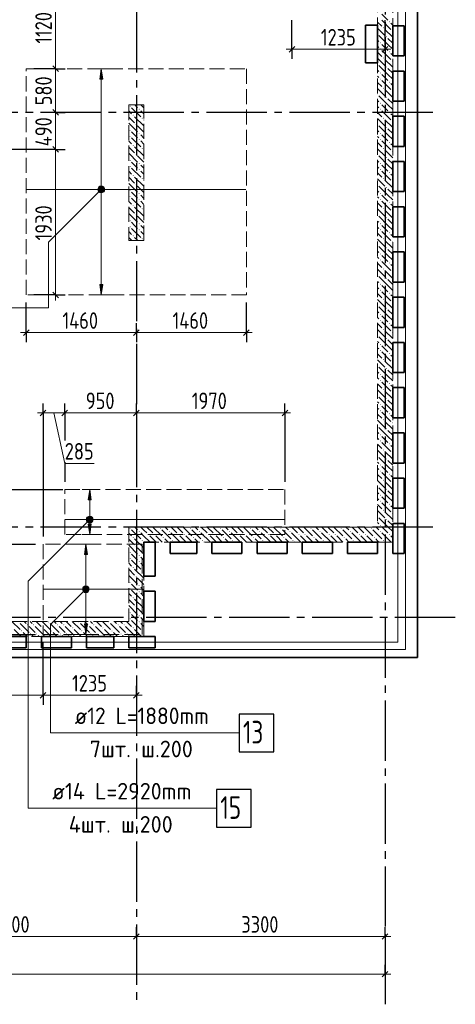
# Model space of a CAD drawing. Header units: millimetres. Extents: x 0 to 64958, y 0 to 42000.
# Tile 26 of 33: x 44433 to 50210, y 15270 to 28331. Entities that reach past the tile are written whole.
import ezdxf

# ---------------------------------------------------------------- set-up
doc = ezdxf.new("R2010")
doc.units = ezdxf.units.MM
doc.linetypes.add('______2', pattern=[270, 200, -70])
doc.linetypes.add('______5', pattern=[1100, 800, -100, 100, -100])
for name, color, linetype, lineweight in [('Standard', 7, 'Continuous', 25), ('ДОП Верх по Х', 7, 'Continuous', 25), ('ЖБ Пилон', 180, 'Continuous', 25), ('Оси', 40, '______5', 18), ('Позиционная метка номер позиции', 7, 'Continuous', 13), ('Примечания', 7, 'Continuous', 25)]:
    doc.layers.add(name, color=color, linetype=linetype, lineweight=lineweight)
doc.layers.add('ЖБ Перекрытие верхний уровень', color=7, linetype='Continuous', lineweight=25, true_color=0xe0e0ff)
doc.layers.add('ЖБ Стена верхний уровень', color=7, linetype='Continuous', lineweight=25, true_color=0x006e00)
doc.styles.add('GOST 2.304-81', font='txt')
doc.styles.add('ISOCPEUR', font='txt')

msp = doc.modelspace()

# ---------------------------------------------------------------- hatches: boundary and pattern name
at = {"layer": 'ДОП Верх по Х', "linetype": 'Continuous', "lineweight": 13, "transparency": 33554687}
for points in [[(45535, 27540), (45515, 27680), (45495, 27540)], [(45478, 26080), (45553, 26080), (45548, 26099)], [(45478, 26080), (45548, 26099), (45483, 26099)], [(45483, 26061), (45553, 26080), (45478, 26080)], [(45483, 26099), (45548, 26099), (45534, 26112)], [(45483, 26099), (45534, 26112), (45497, 26112)], [(45483, 26061), (45548, 26061), (45553, 26080)], [(45497, 26048), (45548, 26061), (45483, 26061)], [(45497, 26112), (45534, 26112), (45515, 26117)], [(45497, 26048), (45534, 26048), (45548, 26061)], [(45534, 26048), (45497, 26048), (45515, 26042)], [(45381, 21960), (45361, 22100), (45341, 21960)], [(45323, 21700), (45398, 21700), (45393, 21719)], [(45323, 21700), (45393, 21719), (45329, 21719)], [(45329, 21681), (45398, 21700), (45323, 21700)], [(45329, 21719), (45393, 21719), (45380, 21732)], [(45329, 21719), (45380, 21732), (45342, 21732)], [(45329, 21681), (45393, 21681), (45398, 21700)], [(45342, 21668), (45393, 21681), (45329, 21681)], [(45342, 21732), (45380, 21732), (45361, 21738)], [(45342, 21668), (45380, 21668), (45393, 21681)], [(45380, 21668), (45342, 21668), (45361, 21662)], [(45330, 21235), (45310, 21375), (45290, 21235)], [(45272, 20775), (45347, 20775), (45342, 20794)], [(45272, 20775), (45342, 20794), (45277, 20794)], [(45277, 20756), (45347, 20775), (45272, 20775)], [(45277, 20794), (45342, 20794), (45328, 20807)], [(45277, 20794), (45328, 20807), (45291, 20807)], [(45277, 20756), (45342, 20756), (45347, 20775)], [(45291, 20807), (45328, 20807), (45310, 20812)], [(45291, 20743), (45342, 20756), (45277, 20756)], [(45291, 20743), (45328, 20743), (45342, 20756)], [(45328, 20743), (45291, 20743), (45310, 20738)]]:
    msp.add_hatch(color=7, dxfattribs=at).paths.add_polyline_path(points)
for points in [[(45535, 24820), (45515, 24680), (45495, 24820)], [(45381, 21640), (45361, 21500), (45341, 21640)], [(45330, 20315), (45310, 20175), (45290, 20315)]]:
    msp.add_hatch(color=7, dxfattribs=at).paths.add_polyline_path(points, flags=16)
at = {"layer": 'ЖБ Пилон', "linetype": 'Continuous', "lineweight": 18, "transparency": 33554687}
for points in [[(45890, 27183), (45897, 27190), (45903, 27183), (45897, 27177)], [(45930, 27063), (45937, 27070), (45943, 27063), (45937, 27057)], [(46010, 27143), (46017, 27150), (46023, 27143), (46017, 27137)], [(45970, 26943), (45977, 26950), (45983, 26943), (45977, 26937)], [(46050, 27023), (46057, 27030), (46063, 27023), (46057, 27017)], [(45890, 26863), (45897, 26870), (45903, 26863), (45897, 26857)], [(45890, 26783), (45897, 26790), (45903, 26783), (45897, 26777)], [(46010, 26823), (46017, 26830), (46023, 26823), (46017, 26817)], [(45930, 26663), (45937, 26670), (45943, 26663), (45937, 26657)], [(46010, 26743), (46017, 26750), (46023, 26743), (46017, 26737)], [(45970, 26543), (45977, 26550), (45983, 26543), (45977, 26537)], [(46050, 26623), (46057, 26630), (46063, 26623), (46057, 26617)], [(45890, 26463), (45897, 26470), (45903, 26463), (45897, 26457)], [(45890, 26383), (45897, 26390), (45903, 26383), (45897, 26377)], [(46010, 26423), (46017, 26430), (46023, 26423), (46017, 26417)], [(45930, 26263), (45937, 26270), (45943, 26263), (45937, 26257)], [(46010, 26343), (46017, 26350), (46023, 26343), (46017, 26337)], [(45970, 26143), (45977, 26150), (45983, 26143), (45977, 26137)], [(46050, 26223), (46057, 26230), (46063, 26223), (46057, 26217)], [(45890, 26063), (45897, 26070), (45903, 26063), (45897, 26057)], [(46010, 26023), (46017, 26030), (46023, 26023), (46017, 26017)], [(45890, 25983), (45897, 25990), (45903, 25983), (45897, 25977)], [(45930, 25863), (45937, 25870), (45943, 25863), (45937, 25857)], [(46010, 25943), (46017, 25950), (46023, 25943), (46017, 25937)], [(45970, 25743), (45977, 25750), (45983, 25743), (45977, 25737)], [(46050, 25823), (46057, 25830), (46063, 25823), (46057, 25817)], [(45890, 25663), (45897, 25670), (45903, 25663), (45897, 25657)], [(46010, 25623), (46017, 25630), (46023, 25623), (46017, 25617)], [(45890, 25583), (45897, 25590), (45903, 25583), (45897, 25577)], [(45930, 25463), (45937, 25470), (45943, 25463), (45937, 25457)], [(46010, 25543), (46017, 25550), (46023, 25543), (46017, 25537)], [(46050, 25423), (46057, 25430), (46063, 25423), (46057, 25417)]]:
    msp.add_hatch(color=7, dxfattribs=at).paths.add_polyline_path(points, flags=16)
at = {"layer": 'ЖБ Стена верхний уровень', "linetype": 'Continuous', "lineweight": 18, "transparency": 33554687}
for points in [[(49250, 28223), (49257, 28230), (49263, 28223), (49257, 28217)], [(49330, 28303), (49337, 28310), (49343, 28303), (49337, 28297)], [(49180, 28147), (49183, 28143), (49180, 28140)], [(49290, 28103), (49297, 28110), (49303, 28103), (49297, 28097)], [(49370, 28183), (49377, 28190), (49380, 28187), (49380, 28180), (49377, 28177)], [(49210, 28023), (49217, 28030), (49223, 28023), (49217, 28017)], [(49210, 27943), (49217, 27950), (49223, 27943), (49217, 27937)], [(49250, 27823), (49257, 27830), (49263, 27823), (49257, 27817)], [(49330, 27903), (49337, 27910), (49343, 27903), (49337, 27897)], [(49180, 27747), (49183, 27743), (49180, 27740)], [(49290, 27703), (49297, 27710), (49303, 27703), (49297, 27697)], [(49370, 27783), (49377, 27790), (49380, 27787), (49380, 27780), (49377, 27777)], [(49210, 27623), (49217, 27630), (49223, 27623), (49217, 27617)], [(49210, 27543), (49217, 27550), (49223, 27543), (49217, 27537)], [(49250, 27423), (49257, 27430), (49263, 27423), (49257, 27417)], [(49330, 27503), (49337, 27510), (49343, 27503), (49337, 27497)], [(49180, 27347), (49183, 27343), (49180, 27340)], [(49290, 27303), (49297, 27310), (49303, 27303), (49297, 27297)], [(49370, 27383), (49377, 27390), (49380, 27387), (49380, 27380), (49377, 27377)], [(49210, 27223), (49217, 27230), (49223, 27223), (49217, 27217)], [(49210, 27143), (49217, 27150), (49223, 27143), (49217, 27137)], [(49330, 27103), (49337, 27110), (49343, 27103), (49337, 27097)], [(49180, 26947), (49183, 26943), (49180, 26940)], [(49250, 27023), (49257, 27030), (49263, 27023), (49257, 27017)], [(49290, 26903), (49297, 26910), (49303, 26903), (49297, 26897)], [(49370, 26983), (49377, 26990), (49380, 26987), (49380, 26980), (49377, 26977)], [(49210, 26823), (49217, 26830), (49223, 26823), (49217, 26817)], [(49210, 26743), (49217, 26750), (49223, 26743), (49217, 26737)], [(49330, 26703), (49337, 26710), (49343, 26703), (49337, 26697)], [(49180, 26547), (49183, 26543), (49180, 26540)], [(49250, 26623), (49257, 26630), (49263, 26623), (49257, 26617)], [(49370, 26583), (49377, 26590), (49380, 26587), (49380, 26580), (49377, 26577)], [(49210, 26423), (49217, 26430), (49223, 26423), (49217, 26417)], [(49290, 26503), (49297, 26510), (49303, 26503), (49297, 26497)], [(49210, 26343), (49217, 26350), (49223, 26343), (49217, 26337)], [(49330, 26303), (49337, 26310), (49343, 26303), (49337, 26297)], [(49180, 26147), (49183, 26143), (49180, 26140)], [(49250, 26223), (49257, 26230), (49263, 26223), (49257, 26217)], [(49370, 26183), (49377, 26190), (49380, 26187), (49380, 26180), (49377, 26177)], [(49210, 26023), (49217, 26030), (49223, 26023), (49217, 26017)], [(49290, 26103), (49297, 26110), (49303, 26103), (49297, 26097)], [(49210, 25943), (49217, 25950), (49223, 25943), (49217, 25937)], [(49330, 25903), (49337, 25910), (49343, 25903), (49337, 25897)], [(49180, 25747), (49183, 25743), (49180, 25740)], [(49250, 25823), (49257, 25830), (49263, 25823), (49257, 25817)], [(49370, 25783), (49377, 25790), (49380, 25787), (49380, 25780), (49377, 25777)], [(49210, 25623), (49217, 25630), (49223, 25623), (49217, 25617)], [(49290, 25703), (49297, 25710), (49303, 25703), (49297, 25697)], [(49210, 25543), (49217, 25550), (49223, 25543), (49217, 25537)], [(49330, 25503), (49337, 25510), (49343, 25503), (49337, 25497)], [(49180, 25347), (49183, 25343), (49180, 25340)], [(49250, 25423), (49257, 25430), (49263, 25423), (49257, 25417)], [(49370, 25383), (49377, 25390), (49380, 25387), (49380, 25380), (49377, 25377)], [(49210, 25223), (49217, 25230), (49223, 25223), (49217, 25217)], [(49290, 25303), (49297, 25310), (49303, 25303), (49297, 25297)], [(49210, 25143), (49217, 25150), (49223, 25143), (49217, 25137)], [(49330, 25103), (49337, 25110), (49343, 25103), (49337, 25097)], [(49180, 24947), (49183, 24943), (49180, 24940)], [(49250, 25023), (49257, 25030), (49263, 25023), (49257, 25017)], [(49370, 24983), (49377, 24990), (49380, 24987), (49380, 24980), (49377, 24977)], [(49210, 24823), (49217, 24830), (49223, 24823), (49217, 24817)], [(49290, 24903), (49297, 24910), (49303, 24903), (49297, 24897)], [(49210, 24743), (49217, 24750), (49223, 24743), (49217, 24737)], [(49330, 24703), (49337, 24710), (49343, 24703), (49337, 24697)], [(49250, 24623), (49257, 24630), (49263, 24623), (49257, 24617)], [(49370, 24583), (49377, 24590), (49380, 24587), (49380, 24580), (49377, 24577)], [(49180, 24547), (49183, 24543), (49180, 24540)], [(49210, 24423), (49217, 24430), (49223, 24423), (49217, 24417)], [(49290, 24503), (49297, 24510), (49303, 24503), (49297, 24497)], [(49210, 24343), (49217, 24350), (49223, 24343), (49217, 24337)], [(49330, 24303), (49337, 24310), (49343, 24303), (49337, 24297)], [(49250, 24223), (49257, 24230), (49263, 24223), (49257, 24217)], [(49370, 24183), (49377, 24190), (49380, 24187), (49380, 24180), (49377, 24177)], [(49180, 24147), (49183, 24143), (49180, 24140)], [(49290, 24103), (49297, 24110), (49303, 24103), (49297, 24097)], [(49210, 24023), (49217, 24030), (49223, 24023), (49217, 24017)], [(49210, 23943), (49217, 23950), (49223, 23943), (49217, 23937)], [(49330, 23903), (49337, 23910), (49343, 23903), (49337, 23897)], [(49250, 23823), (49257, 23830), (49263, 23823), (49257, 23817)], [(49370, 23783), (49377, 23790), (49380, 23787), (49380, 23780), (49377, 23777)], [(49180, 23747), (49183, 23743), (49180, 23740)], [(49290, 23703), (49297, 23710), (49303, 23703), (49297, 23697)], [(49210, 23623), (49217, 23630), (49223, 23623), (49217, 23617)], [(49210, 23543), (49217, 23550), (49223, 23543), (49217, 23537)], [(49250, 23423), (49257, 23430), (49263, 23423), (49257, 23417)], [(49330, 23503), (49337, 23510), (49343, 23503), (49337, 23497)], [(49370, 23383), (49377, 23390), (49380, 23387), (49380, 23380), (49377, 23377)], [(49180, 23347), (49183, 23343), (49180, 23340)], [(49290, 23303), (49297, 23310), (49303, 23303), (49297, 23297)], [(49210, 23223), (49217, 23230), (49223, 23223), (49217, 23217)], [(49210, 23143), (49217, 23150), (49223, 23143), (49217, 23137)], [(49250, 23023), (49257, 23030), (49263, 23023), (49257, 23017)], [(49330, 23103), (49337, 23110), (49343, 23103), (49337, 23097)], [(49370, 22983), (49377, 22990), (49380, 22987), (49380, 22980), (49377, 22977)], [(49180, 22947), (49183, 22943), (49180, 22940)], [(49290, 22903), (49297, 22910), (49303, 22903), (49297, 22897)], [(49210, 22823), (49217, 22830), (49223, 22823), (49217, 22817)], [(49210, 22743), (49217, 22750), (49223, 22743), (49217, 22737)], [(49250, 22623), (49257, 22630), (49263, 22623), (49257, 22617)], [(49330, 22703), (49337, 22710), (49343, 22703), (49337, 22697)], [(49180, 22547), (49183, 22543), (49180, 22540)], [(49290, 22503), (49297, 22510), (49303, 22503), (49297, 22497)], [(49370, 22583), (49377, 22590), (49380, 22587), (49380, 22580), (49377, 22577)], [(49210, 22423), (49217, 22430), (49223, 22423), (49217, 22417)], [(49210, 22343), (49217, 22350), (49223, 22343), (49217, 22337)], [(49250, 22223), (49257, 22230), (49263, 22223), (49257, 22217)], [(49330, 22303), (49337, 22310), (49343, 22303), (49337, 22297)], [(49180, 22147), (49183, 22143), (49180, 22140)], [(49290, 22103), (49297, 22110), (49303, 22103), (49297, 22097)], [(49370, 22183), (49377, 22190), (49380, 22187), (49380, 22180), (49377, 22177)], [(49210, 22023), (49217, 22030), (49223, 22023), (49217, 22017)], [(49210, 21943), (49217, 21950), (49223, 21943), (49217, 21937)], [(49250, 21823), (49257, 21830), (49263, 21823), (49257, 21817)], [(49330, 21903), (49337, 21910), (49343, 21903), (49337, 21897)], [(49180, 21747), (49183, 21743), (49180, 21740)], [(49290, 21703), (49297, 21710), (49303, 21703), (49297, 21697)], [(49370, 21783), (49377, 21790), (49380, 21787), (49380, 21780), (49377, 21777)], [(45890, 21583), (45897, 21590), (45903, 21583), (45897, 21577)], [(46290, 21583), (46297, 21590), (46303, 21583), (46297, 21577)], [(46690, 21583), (46697, 21590), (46703, 21583), (46697, 21577)], [(47090, 21583), (47097, 21590), (47103, 21583), (47097, 21577)], [(47490, 21583), (47497, 21590), (47503, 21583), (47497, 21577)], [(47890, 21583), (47897, 21590), (47903, 21583), (47897, 21577)], [(48290, 21583), (48297, 21590), (48303, 21583), (48297, 21577)], [(48690, 21583), (48697, 21590), (48703, 21583), (48697, 21577)], [(49090, 21583), (49097, 21590), (49103, 21583), (49097, 21577)], [(49210, 21623), (49217, 21630), (49223, 21623), (49217, 21617)], [(45930, 21463), (45937, 21470), (45943, 21463), (45937, 21457)], [(46010, 21543), (46017, 21550), (46023, 21543), (46017, 21537)], [(46050, 21423), (46057, 21430), (46063, 21423), (46057, 21417)], [(46130, 21503), (46137, 21510), (46143, 21503), (46137, 21497)], [(46210, 21503), (46217, 21510), (46223, 21503), (46217, 21497)], [(46330, 21463), (46337, 21470), (46343, 21463), (46337, 21457)], [(46410, 21543), (46417, 21550), (46423, 21543), (46417, 21537)], [(46450, 21423), (46457, 21430), (46463, 21423), (46457, 21417)], [(46530, 21503), (46537, 21510), (46543, 21503), (46537, 21497)], [(46610, 21503), (46617, 21510), (46623, 21503), (46617, 21497)], [(46730, 21463), (46737, 21470), (46743, 21463), (46737, 21457)], [(46810, 21543), (46817, 21550), (46823, 21543), (46817, 21537)], [(46850, 21423), (46857, 21430), (46863, 21423), (46857, 21417)], [(46930, 21503), (46937, 21510), (46943, 21503), (46937, 21497)], [(47010, 21503), (47017, 21510), (47023, 21503), (47017, 21497)], [(47130, 21463), (47137, 21470), (47143, 21463), (47137, 21457)], [(47210, 21543), (47217, 21550), (47223, 21543), (47217, 21537)], [(47250, 21423), (47257, 21430), (47263, 21423), (47257, 21417)], [(47330, 21503), (47337, 21510), (47343, 21503), (47337, 21497)], [(47410, 21503), (47417, 21510), (47423, 21503), (47417, 21497)], [(47530, 21463), (47537, 21470), (47543, 21463), (47537, 21457)], [(47610, 21543), (47617, 21550), (47623, 21543), (47617, 21537)], [(47650, 21423), (47657, 21430), (47663, 21423), (47657, 21417)], [(47730, 21503), (47737, 21510), (47743, 21503), (47737, 21497)], [(47810, 21503), (47817, 21510), (47823, 21503), (47817, 21497)], [(47930, 21463), (47937, 21470), (47943, 21463), (47937, 21457)], [(48010, 21543), (48017, 21550), (48023, 21543), (48017, 21537)], [(48050, 21423), (48057, 21430), (48063, 21423), (48057, 21417)], [(48130, 21503), (48137, 21510), (48143, 21503), (48137, 21497)], [(48210, 21503), (48217, 21510), (48223, 21503), (48217, 21497)], [(48330, 21463), (48337, 21470), (48343, 21463), (48337, 21457)], [(48410, 21543), (48417, 21550), (48423, 21543), (48417, 21537)], [(48450, 21423), (48457, 21430), (48463, 21423), (48457, 21417)], [(48530, 21503), (48537, 21510), (48543, 21503), (48537, 21497)], [(48610, 21503), (48617, 21510), (48623, 21503), (48617, 21497)], [(48730, 21463), (48737, 21470), (48743, 21463), (48737, 21457)], [(48810, 21543), (48817, 21550), (48823, 21543), (48817, 21537)], [(48850, 21423), (48857, 21430), (48863, 21423), (48857, 21417)], [(48930, 21503), (48937, 21510), (48943, 21503), (48937, 21497)], [(49010, 21503), (49017, 21510), (49023, 21503), (49017, 21497)], [(49130, 21463), (49137, 21470), (49143, 21463), (49137, 21457)], [(49210, 21543), (49217, 21550), (49223, 21543), (49217, 21537)], [(49250, 21423), (49257, 21430), (49263, 21423), (49257, 21417)], [(49330, 21503), (49337, 21510), (49343, 21503), (49337, 21497)], [(45970, 21343), (45977, 21350), (45983, 21343), (45977, 21337)], [(45890, 21263), (45897, 21270), (45903, 21263), (45897, 21257)], [(45890, 21183), (45897, 21190), (45903, 21183), (45897, 21177)], [(46010, 21223), (46017, 21230), (46023, 21223), (46017, 21217)], [(45930, 21063), (45937, 21070), (45943, 21063), (45937, 21057)], [(46010, 21143), (46017, 21150), (46023, 21143), (46017, 21137)], [(46050, 21023), (46057, 21030), (46063, 21023), (46057, 21017)], [(45970, 20943), (45977, 20950), (45983, 20943), (45977, 20937)], [(45890, 20863), (45897, 20870), (45903, 20863), (45897, 20857)], [(45890, 20783), (45897, 20790), (45903, 20783), (45897, 20777)], [(46010, 20823), (46017, 20830), (46023, 20823), (46017, 20817)], [(45930, 20663), (45937, 20670), (45943, 20663), (45937, 20657)], [(46010, 20743), (46017, 20750), (46023, 20743), (46017, 20737)], [(45970, 20543), (45977, 20550), (45983, 20543), (45977, 20537)], [(46050, 20623), (46057, 20630), (46063, 20623), (46057, 20617)], [(45890, 20463), (45897, 20470), (45903, 20463), (45897, 20457)], [(45890, 20383), (45897, 20390), (45903, 20383), (45897, 20377)], [(46010, 20423), (46017, 20430), (46023, 20423), (46017, 20417)], [(44530, 20303), (44537, 20310), (44543, 20303), (44537, 20297)], [(44610, 20303), (44617, 20310), (44623, 20303), (44617, 20297)], [(44730, 20263), (44737, 20270), (44743, 20263), (44737, 20257)], [(44810, 20343), (44817, 20350), (44823, 20343), (44817, 20337)], [(44930, 20303), (44937, 20310), (44943, 20303), (44937, 20297)], [(45010, 20303), (45017, 20310), (45023, 20303), (45017, 20297)], [(45130, 20263), (45137, 20270), (45143, 20263), (45137, 20257)], [(45210, 20343), (45217, 20350), (45223, 20343), (45217, 20337)], [(45330, 20303), (45337, 20310), (45343, 20303), (45337, 20297)], [(45410, 20303), (45417, 20310), (45423, 20303), (45417, 20297)], [(45530, 20263), (45537, 20270), (45543, 20263), (45537, 20257)], [(45610, 20343), (45617, 20350), (45623, 20343), (45617, 20337)], [(45730, 20303), (45737, 20310), (45743, 20303), (45737, 20297)], [(45810, 20303), (45817, 20310), (45823, 20303), (45817, 20297)], [(45930, 20263), (45937, 20270), (45943, 20263), (45937, 20257)], [(46010, 20343), (46017, 20350), (46023, 20343), (46017, 20337)], [(44450, 20223), (44457, 20230), (44463, 20223), (44457, 20217)], [(44570, 20183), (44577, 20190), (44583, 20183), (44577, 20177)], [(44650, 20183), (44657, 20190), (44663, 20183), (44657, 20177)], [(44850, 20223), (44857, 20230), (44863, 20223), (44857, 20217)], [(44970, 20183), (44977, 20190), (44983, 20183), (44977, 20177)], [(45050, 20183), (45057, 20190), (45063, 20183), (45057, 20177)], [(45250, 20223), (45257, 20230), (45263, 20223), (45257, 20217)], [(45370, 20183), (45377, 20190), (45383, 20183), (45377, 20177)], [(45450, 20183), (45457, 20190), (45463, 20183), (45457, 20177)], [(45650, 20223), (45657, 20230), (45663, 20223), (45657, 20217)], [(45770, 20183), (45777, 20190), (45783, 20183), (45777, 20177)], [(45850, 20183), (45857, 20190), (45863, 20183), (45857, 20177)], [(46050, 20223), (46057, 20230), (46063, 20223), (46057, 20217)]]:
    msp.add_hatch(color=7, dxfattribs=at).paths.add_polyline_path(points, flags=16)
at = {"layer": 'Позиционная метка номер позиции', "linetype": 'Continuous', "lineweight": 13, "transparency": 33554687}
for points in [[(45559, 26069), (45504, 26123), (45483, 26112)], [(45559, 26091), (45527, 26123), (45504, 26123)], [(45559, 26091), (45504, 26123), (45559, 26069)], [(45527, 26123), (45559, 26091), (45547, 26112)], [(45547, 26048), (45483, 26112), (45472, 26091)], [(45547, 26048), (45472, 26091), (45527, 26037)], [(45527, 26037), (45472, 26091), (45472, 26069)], [(45527, 26037), (45472, 26069), (45504, 26037)], [(45504, 26037), (45472, 26069), (45483, 26048)], [(45559, 26069), (45483, 26112), (45547, 26048)], [(45393, 21668), (45329, 21732), (45318, 21711)], [(45393, 21668), (45318, 21711), (45372, 21657)], [(45372, 21657), (45318, 21711), (45318, 21689)], [(45372, 21657), (45318, 21689), (45349, 21657)], [(45349, 21657), (45318, 21689), (45329, 21668)], [(45404, 21689), (45349, 21743), (45329, 21732)], [(45404, 21689), (45329, 21732), (45393, 21668)], [(45404, 21711), (45372, 21743), (45349, 21743)], [(45404, 21711), (45349, 21743), (45404, 21689)], [(45372, 21743), (45404, 21711), (45393, 21732)], [(45342, 20743), (45278, 20807), (45266, 20786)], [(45342, 20743), (45266, 20786), (45321, 20732)], [(45321, 20732), (45266, 20786), (45266, 20764)], [(45353, 20764), (45298, 20818), (45278, 20807)], [(45353, 20764), (45278, 20807), (45342, 20743)], [(45353, 20786), (45321, 20818), (45298, 20818)], [(45353, 20786), (45298, 20818), (45353, 20764)], [(45321, 20818), (45353, 20786), (45342, 20807)], [(45321, 20732), (45266, 20764), (45298, 20732)], [(45298, 20732), (45266, 20764), (45278, 20743)]]:
    msp.add_hatch(color=7, dxfattribs=at).paths.add_polyline_path(points)

# ---------------------------------------------------------------- linework, layer by layer
at = {"layer": 'Standard', "color": 251, "linetype": 'Continuous', "lineweight": -3, "true_color": 0x656565, "transparency": 33554687}
for p, q in [((48043, 27938), (48043, 28325)), ((49280, 27938), (49280, 28325)), ((48043, 27938), (48043, 28063)), ((49280, 27938), (49280, 28063)), ((48043, 27938), (48043, 27813)), ((49280, 27938), (49280, 27813)), ((44909, 27680), (44620, 27680)), ((44909, 27680), (44784, 27680)), ((44909, 27680), (45034, 27680)), ((44909, 27100), (44784, 27100)), ((44909, 27100), (45034, 27100)), ((44909, 27100), (44909, 27100)), ((44909, 26610), (44145, 26610)), ((44909, 26610), (44784, 26610)), ((44909, 26610), (45034, 26610)), ((44520, 24180), (44520, 24580)), ((44909, 24680), (44620, 24680)), ((44909, 24680), (44784, 24680)), ((44909, 24680), (45034, 24680)), ((47440, 24180), (47440, 24580)), ((44520, 24180), (44520, 24305)), ((45980, 24180), (45980, 24305)), ((47440, 24180), (47440, 24305)), ((44520, 24180), (44520, 24055)), ((45980, 24180), (45980, 24055)), ((47440, 24180), (47440, 24055)), ((44743, 23115), (44743, 23240)), ((45030, 23115), (45030, 23240)), ((45980, 23115), (45980, 23240)), ((47950, 23115), (47950, 23240)), ((44743, 23115), (44743, 22990)), ((44743, 23115), (44743, 21475)), ((45030, 23115), (45030, 22990)), ((45030, 23115), (45030, 22748)), ((45980, 23115), (45980, 22990)), ((47950, 23115), (47950, 22990)), ((47950, 23115), (47950, 22200)), ((45030, 22463), (45030, 22200)), ((44180, 22100), (45005, 22100)), ((44180, 21375), (44643, 21375)), ((44180, 20175), (44643, 20175)), ((44743, 19369), (44743, 19494)), ((45980, 19369), (45980, 19494)), ((44743, 19369), (44743, 19244)), ((45980, 19369), (45980, 19244)), ((45980, 19369), (45980, 19369)), ((45980, 16170), (45980, 16295)), ((49280, 16170), (49280, 16295)), ((45980, 16170), (45980, 16045)), ((45980, 16170), (45980, 15718)), ((49280, 16170), (49280, 16045)), ((49280, 16170), (49280, 15718)), ((49280, 15670), (49280, 15795)), ((49280, 15670), (49280, 15545)), ((49280, 15670), (49280, 15620))]:
    msp.add_line(p, q, dxfattribs=at)
at = {"layer": 'Standard', "color": 7, "linetype": 'Continuous', "lineweight": 25, "transparency": 33554687}
for p, q in [((48080, 27975), (48005, 27900)), ((49317, 27975), (49242, 27900)), ((44871, 27717), (44946, 27642)), ((44871, 27138), (44946, 27063)), ((44871, 26648), (44946, 26572)), ((44871, 24717), (44946, 24642)), ((44557, 24218), (44482, 24143)), ((46017, 24218), (45942, 24143)), ((47477, 24218), (47402, 24143)), ((44780, 23153), (44705, 23077)), ((45067, 23153), (44992, 23077)), ((46017, 23153), (45942, 23077)), ((47988, 23153), (47912, 23077)), ((44780, 19406), (44705, 19331)), ((46017, 19406), (45942, 19331)), ((45942, 16133), (46017, 16207)), ((49242, 16133), (49317, 16207)), ((49317, 15707), (49242, 15633))]:
    msp.add_line(p, q, dxfattribs=at)
at = {"layer": 'Standard', "color": 7, "linetype": 'Continuous', "lineweight": 13, "transparency": 33554687}
for p, q in [((48043, 27938), (47968, 27938)), ((49280, 27938), (48043, 27938)), ((49280, 27938), (49355, 27938)), ((44909, 27100), (44909, 26610)), ((44909, 24680), (44909, 24605)), ((44520, 24180), (44445, 24180)), ((45980, 24180), (44520, 24180)), ((47440, 24180), (45980, 24180)), ((47440, 24180), (47515, 24180)), ((44743, 23115), (44668, 23115)), ((45030, 23115), (44743, 23115)), ((44886, 23115), (45030, 22446)), ((45980, 23115), (45030, 23115)), ((47950, 23115), (48025, 23115)), ((45030, 22446), (45421, 22446)), ((44743, 19369), (43297, 19369)), ((45980, 19369), (44743, 19369)), ((45980, 19369), (46055, 19369)), ((42680, 16170), (45980, 16170)), ((45980, 16170), (49280, 16170)), ((49280, 16170), (49355, 16170)), ((49280, 15670), (7200, 15670)), ((49280, 15670), (49355, 15670))]:
    msp.add_line(p, q, dxfattribs=at)
at = {"layer": 'Standard', "color": 254, "linetype": 'Continuous', "lineweight": 18, "true_color": 0xc4c4ff, "transparency": 33554687}
for points in [[(6931, 19975), (49549, 19975), (49549, 34600), (6931, 34600), (6931, 19975)], [(7031, 20075), (49449, 20075), (49449, 34500), (7031, 34500), (7031, 20075)]]:
    msp.add_lwpolyline(points, dxfattribs=at)
at = {"layer": 'Standard', "color": 7, "linetype": 'Continuous', "lineweight": 13, "transparency": 33554687}
for points in [[(44909, 28800), (44909, 28403), (44909, 28403), (44909, 27680)], [(44909, 27680), (44909, 27657), (44909, 27657), (44909, 27162), (44909, 27162), (44909, 27100)], [(44909, 26610), (44909, 26023), (44909, 26023), (44909, 24680)], [(47950, 23115), (46507, 23115), (46507, 23115), (45980, 23115)]]:
    msp.add_lwpolyline(points, dxfattribs=at)
at = {"layer": 'Standard', "color": 251, "linetype": 'Continuous', "lineweight": -3, "true_color": 0x656565, "transparency": 33554687}
for points in [[(45980, 24180), (45980, 24197), (45980, 24197), (45980, 24306)], [(45980, 23115), (45980, 22853), (45980, 22853), (45980, 22544)], [(44743, 19369), (44743, 19386), (44743, 19386), (44743, 19386), (44743, 19386), (44743, 20075)]]:
    msp.add_lwpolyline(points, dxfattribs=at)
at = {"layer": 'ДОП Верх по Х', "color": 251, "linetype": 'Continuous', "lineweight": 13, "true_color": 0x494949, "transparency": 33554687}
for p, q in [((45515, 27680), (45415, 27680)), ((45515, 27680), (45495, 27540)), ((45535, 27540), (45515, 27680)), ((45515, 27680), (45615, 27680)), ((45515, 27680), (45515, 27680)), ((45495, 27540), (45535, 27540)), ((45515, 26110), (45515, 27540)), ((45478, 26080), (45478, 26080)), ((45515, 24820), (45515, 26050)), ((45553, 26080), (45553, 26080)), ((45515, 24680), (45495, 24820)), ((45495, 24820), (45535, 24820)), ((45535, 24820), (45515, 24680)), ((45515, 24680), (45415, 24680)), ((45515, 24680), (45615, 24680)), ((45515, 24680), (45515, 24680)), ((45361, 22100), (45261, 22100)), ((45361, 22100), (45341, 21960)), ((45381, 21960), (45361, 22100)), ((45361, 22100), (45461, 22100)), ((45361, 22100), (45361, 22100)), ((45341, 21960), (45381, 21960)), ((45361, 21730), (45361, 21960)), ((45323, 21700), (45323, 21700)), ((45398, 21700), (45398, 21700)), ((45361, 21500), (45341, 21640)), ((45341, 21640), (45381, 21640)), ((45361, 21640), (45361, 21670)), ((45381, 21640), (45361, 21500)), ((45361, 21500), (45261, 21500)), ((45361, 21500), (45461, 21500)), ((45361, 21500), (45361, 21500)), ((45310, 21375), (45210, 21375)), ((45310, 21375), (45290, 21235)), ((45330, 21235), (45310, 21375)), ((45310, 21375), (45410, 21375)), ((45310, 21375), (45310, 21375)), ((45290, 21235), (45330, 21235)), ((45310, 20805), (45310, 21235)), ((45272, 20775), (45272, 20775)), ((45347, 20775), (45347, 20775)), ((45310, 20315), (45310, 20745)), ((45310, 20175), (45290, 20315)), ((45290, 20315), (45330, 20315)), ((45330, 20315), (45310, 20175)), ((45310, 20175), (45210, 20175)), ((45310, 20175), (45410, 20175)), ((45310, 20175), (45310, 20175))]:
    msp.add_line(p, q, dxfattribs=at)
at = {"layer": 'ДОП Верх по Х', "color": 7, "linetype": 'Continuous', "lineweight": 18, "transparency": 33554687}
for p, q in [((44527, 26080), (47433, 26080)), ((45037, 21700), (47943, 21700)), ((44749, 20775), (46049, 20775))]:
    msp.add_line(p, q, dxfattribs=at)
at = {"layer": 'ДОП Верх по Х', "color": 7, "linetype": 'Continuous', "lineweight": 13, "transparency": 33554687}
for p, q in [((45143, 18870), (47185, 18870)), ((44843, 17870), (46951, 17870))]:
    msp.add_line(p, q, dxfattribs=at)
at = {"layer": 'ДОП Верх по Х', "color": 7, "linetype": 'Continuous', "lineweight": 25, "transparency": 33554687}
for points in [[(47343, 18620), (47803, 18620), (47803, 19120), (47343, 19120), (47343, 18620)], [(47043, 17620), (47503, 17620), (47503, 18120), (47043, 18120), (47043, 17620)]]:
    msp.add_lwpolyline(points, dxfattribs=at)
at = {"layer": 'ДОП Верх по Х', "color": 251, "linetype": 'Continuous', "lineweight": 13, "true_color": 0x494949, "transparency": 33554687}
for centre in [(45515, 26080), (45361, 21700), (45310, 20775)]:
    msp.add_circle(centre, 37.5, dxfattribs=at)
at = {"layer": 'ЖБ Перекрытие верхний уровень', "color": 7, "linetype": 'Continuous', "lineweight": 35, "transparency": 33554687}
for p, q in [((49710, 19870), (49710, 34830)), ((49180, 28260), (49020, 28260)), ((49020, 28260), (49020, 27760)), ((49180, 27760), (49180, 28260)), ((49380, 27850), (49380, 28250)), ((49380, 28250), (49530, 28250)), ((49530, 28250), (49530, 27850)), ((49530, 27850), (49380, 27850)), ((49020, 27760), (49180, 27760)), ((49380, 27250), (49380, 27650)), ((49380, 27650), (49530, 27650)), ((49530, 27650), (49530, 27250)), ((49530, 27250), (49380, 27250)), ((49380, 26650), (49380, 27050)), ((49380, 27050), (49530, 27050)), ((49530, 27050), (49530, 26650)), ((49530, 26650), (49380, 26650)), ((49380, 26050), (49380, 26450)), ((49380, 26450), (49530, 26450)), ((49530, 26450), (49530, 26050)), ((49530, 26050), (49380, 26050)), ((49380, 25450), (49380, 25850)), ((49380, 25850), (49530, 25850)), ((49530, 25850), (49530, 25450)), ((49530, 25450), (49380, 25450)), ((49380, 24850), (49380, 25250)), ((49380, 25250), (49530, 25250)), ((49530, 25250), (49530, 24850)), ((49530, 24850), (49380, 24850)), ((49380, 24250), (49380, 24650)), ((49380, 24650), (49530, 24650)), ((49530, 24650), (49530, 24250)), ((49530, 24250), (49380, 24250)), ((49380, 23650), (49380, 24050)), ((49380, 24050), (49530, 24050)), ((49530, 24050), (49530, 23650)), ((49530, 23650), (49380, 23650)), ((49380, 23050), (49380, 23450)), ((49380, 23450), (49530, 23450)), ((49530, 23450), (49530, 23050)), ((49530, 23050), (49380, 23050)), ((49380, 22450), (49380, 22850)), ((49380, 22850), (49530, 22850)), ((49530, 22850), (49530, 22450)), ((49530, 22450), (49380, 22450)), ((49380, 22250), (49530, 22250)), ((49380, 21850), (49380, 22250)), ((49530, 22250), (49530, 21850)), ((49530, 21850), (49380, 21850)), ((49380, 21650), (49530, 21650)), ((49380, 21250), (49380, 21650)), ((49530, 21650), (49530, 21250)), ((46080, 20950), (46080, 21400)), ((46080, 21400), (46230, 21400)), ((46230, 21400), (46230, 20950)), ((46430, 21250), (46430, 21400)), ((46430, 21400), (46780, 21400)), ((46780, 21400), (46780, 21250)), ((46980, 21250), (46980, 21400)), ((46980, 21400), (47380, 21400)), ((47380, 21400), (47380, 21250)), ((47580, 21250), (47580, 21400)), ((47580, 21400), (47980, 21400)), ((47980, 21400), (47980, 21250)), ((48180, 21250), (48180, 21400)), ((48180, 21400), (48580, 21400)), ((48580, 21400), (48580, 21250)), ((48780, 21250), (48780, 21400)), ((48780, 21400), (49180, 21400)), ((49180, 21400), (49180, 21250)), ((46780, 21250), (46430, 21250)), ((47380, 21250), (46980, 21250)), ((47980, 21250), (47580, 21250)), ((48580, 21250), (48180, 21250)), ((49180, 21250), (48780, 21250)), ((49530, 21250), (49380, 21250)), ((46230, 20950), (46080, 20950)), ((46080, 20350), (46080, 20750)), ((46080, 20750), (46230, 20750)), ((46230, 20750), (46230, 20350)), ((46230, 20350), (46080, 20350)), ((44120, 20150), (44520, 20150)), ((44520, 20150), (44520, 20000)), ((44720, 20000), (44720, 20150)), ((44720, 20150), (45120, 20150)), ((45120, 20150), (45120, 20000)), ((45320, 20000), (45320, 20150)), ((45320, 20150), (45680, 20150)), ((45680, 20150), (45680, 20000)), ((45880, 20000), (45880, 20150)), ((45880, 20150), (46230, 20150)), ((46230, 20150), (46230, 20000)), ((44520, 20000), (44120, 20000)), ((45120, 20000), (44720, 20000)), ((45680, 20000), (45320, 20000)), ((46230, 20000), (45880, 20000)), ((28240, 19870), (49710, 19870))]:
    msp.add_line(p, q, dxfattribs=at)
at = {"layer": 'ЖБ Пилон', "color": 253, "linetype": '______2', "lineweight": 13, "true_color": 0xa0a0a0, "transparency": 33554687}
for p, q in [((45880, 27200), (45880, 25400)), ((46080, 27200), (45880, 27200)), ((46080, 25400), (46080, 27200)), ((45880, 25400), (46080, 25400))]:
    msp.add_line(p, q, dxfattribs=at)
at = {"layer": 'ЖБ Пилон', "color": 9, "linetype": 'Continuous', "lineweight": 18, "true_color": 0xc7c7c7, "transparency": 33554687}
for p, q in [((45997, 27163), (45960, 27200)), ((46040, 27200), (46080, 27160)), ((45880, 27120), (45917, 27083)), ((45880, 27040), (45957, 26963)), ((45917, 27163), (46037, 27043)), ((45957, 27043), (46077, 26923)), ((46037, 27123), (46080, 27080)), ((45880, 26960), (45997, 26843)), ((46080, 26840), (45997, 26923)), ((46080, 27000), (46077, 27003)), ((45957, 26803), (45917, 26843)), ((45997, 26763), (45957, 26803)), ((46037, 26803), (46080, 26760)), ((45880, 26720), (45917, 26683)), ((45917, 26763), (46037, 26643)), ((46037, 26723), (46080, 26680)), ((45880, 26640), (45957, 26563)), ((45880, 26560), (45997, 26443)), ((45957, 26643), (46077, 26523)), ((46080, 26440), (45997, 26523)), ((46080, 26600), (46077, 26603)), ((45957, 26403), (45917, 26443)), ((45997, 26363), (45957, 26403)), ((46037, 26403), (46080, 26360)), ((45880, 26320), (45917, 26283)), ((45917, 26363), (46037, 26243)), ((46037, 26323), (46080, 26280)), ((45880, 26240), (45957, 26163)), ((45880, 26160), (45997, 26043)), ((45957, 26243), (46077, 26123)), ((46080, 26040), (45997, 26123)), ((46080, 26200), (46077, 26203)), ((45957, 26003), (45917, 26043)), ((45997, 25963), (45957, 26003)), ((46037, 26003), (46080, 25960)), ((45880, 25920), (45917, 25883)), ((45917, 25963), (46037, 25843)), ((46037, 25923), (46080, 25880)), ((45880, 25840), (45957, 25763)), ((45880, 25760), (45997, 25643)), ((45957, 25843), (46077, 25723)), ((46080, 25800), (46077, 25803)), ((45957, 25603), (45917, 25643)), ((45997, 25563), (45957, 25603)), ((46080, 25640), (45997, 25723)), ((46037, 25603), (46080, 25560)), ((45880, 25520), (45917, 25483)), ((45917, 25563), (46037, 25443)), ((46037, 25523), (46080, 25480)), ((45880, 25440), (45920, 25400)), ((45957, 25443), (46000, 25400)), ((46080, 25400), (46077, 25403))]:
    msp.add_line(p, q, dxfattribs=at)
at = {"layer": 'ЖБ Стена верхний уровень', "color": 251, "linetype": '______2', "lineweight": 13, "true_color": 0x656565, "transparency": 33554687}
for p, q in [((49380, 21400), (49380, 34500)), ((49180, 34300), (49180, 21600)), ((46080, 21600), (45880, 21600)), ((45880, 21600), (45880, 20350)), ((49180, 21600), (46080, 21600)), ((46080, 20350), (46080, 21400)), ((46080, 21400), (49180, 21400)), ((49180, 21400), (49380, 21400)), ((45880, 20350), (42160, 20350)), ((46080, 20150), (46080, 20350)), ((42160, 20150), (46080, 20150))]:
    msp.add_line(p, q, dxfattribs=at)
at = {"layer": 'ЖБ Стена верхний уровень', "color": 9, "linetype": 'Continuous', "lineweight": 18, "true_color": 0xc7c7c7, "transparency": 33554687}
for p, q in [((49237, 28403), (49317, 28323)), ((49180, 28300), (49237, 28243)), ((49180, 28220), (49277, 28123)), ((49237, 28323), (49357, 28203)), ((49380, 28260), (49357, 28283)), ((49317, 28003), (49197, 28123)), ((49380, 28100), (49277, 28203)), ((49317, 28083), (49380, 28020)), ((49180, 28060), (49197, 28043)), ((49197, 27963), (49180, 27980)), ((49237, 28003), (49317, 27923)), ((49317, 28003), (49380, 27940)), ((49180, 27900), (49237, 27843)), ((49180, 27820), (49277, 27723)), ((49237, 27923), (49357, 27803)), ((49380, 27860), (49357, 27883)), ((49317, 27603), (49197, 27723)), ((49380, 27700), (49277, 27803)), ((49180, 27660), (49197, 27643)), ((49197, 27563), (49180, 27580)), ((49237, 27603), (49317, 27523)), ((49317, 27683), (49380, 27620)), ((49317, 27603), (49380, 27540)), ((49180, 27500), (49237, 27443)), ((49237, 27523), (49357, 27403)), ((49380, 27460), (49357, 27483)), ((49180, 27420), (49277, 27323)), ((49317, 27203), (49197, 27323)), ((49380, 27300), (49277, 27403)), ((49180, 27260), (49197, 27243)), ((49197, 27163), (49180, 27180)), ((49237, 27203), (49317, 27123)), ((49317, 27283), (49380, 27220)), ((49317, 27203), (49380, 27140)), ((49180, 27100), (49237, 27043)), ((49237, 27123), (49357, 27003)), ((49380, 27060), (49357, 27083)), ((49180, 27020), (49277, 26923)), ((49317, 26803), (49197, 26923)), ((49380, 26900), (49277, 27003)), ((49180, 26860), (49197, 26843)), ((49197, 26763), (49180, 26780)), ((49237, 26803), (49317, 26723)), ((49317, 26883), (49380, 26820)), ((49317, 26803), (49380, 26740)), ((49180, 26700), (49237, 26643)), ((49237, 26723), (49357, 26603)), ((49380, 26660), (49357, 26683)), ((49180, 26620), (49277, 26523)), ((49317, 26403), (49197, 26523)), ((49380, 26500), (49277, 26603)), ((49180, 26460), (49197, 26443)), ((49237, 26403), (49317, 26323)), ((49317, 26483), (49380, 26420)), ((49317, 26403), (49380, 26340)), ((49197, 26363), (49180, 26380)), ((49180, 26300), (49237, 26243)), ((49237, 26323), (49357, 26203)), ((49380, 26260), (49357, 26283)), ((49180, 26220), (49277, 26123)), ((49317, 26003), (49197, 26123)), ((49380, 26100), (49277, 26203)), ((49180, 26060), (49197, 26043)), ((49237, 26003), (49317, 25923)), ((49317, 26083), (49380, 26020)), ((49317, 26003), (49380, 25940)), ((49197, 25963), (49180, 25980)), ((49180, 25900), (49237, 25843)), ((49237, 25923), (49357, 25803)), ((49380, 25860), (49357, 25883)), ((49180, 25820), (49277, 25723)), ((49380, 25700), (49277, 25803)), ((49180, 25660), (49197, 25643)), ((49317, 25603), (49197, 25723)), ((49237, 25603), (49317, 25523)), ((49317, 25683), (49380, 25620)), ((49317, 25603), (49380, 25540)), ((49197, 25563), (49180, 25580)), ((49180, 25500), (49237, 25443)), ((49237, 25523), (49357, 25403)), ((49380, 25460), (49357, 25483)), ((49180, 25420), (49277, 25323)), ((49380, 25300), (49277, 25403)), ((49180, 25260), (49197, 25243)), ((49317, 25203), (49197, 25323)), ((49317, 25283), (49380, 25220)), ((49197, 25163), (49180, 25180)), ((49180, 25100), (49237, 25043)), ((49237, 25203), (49317, 25123)), ((49237, 25123), (49357, 25003)), ((49317, 25203), (49380, 25140)), ((49380, 25060), (49357, 25083)), ((49180, 25020), (49277, 24923)), ((49380, 24900), (49277, 25003)), ((49180, 24860), (49197, 24843)), ((49317, 24803), (49197, 24923)), ((49317, 24883), (49380, 24820)), ((49197, 24763), (49180, 24780)), ((49180, 24700), (49237, 24643)), ((49237, 24803), (49317, 24723)), ((49237, 24723), (49357, 24603)), ((49317, 24803), (49380, 24740)), ((49180, 24620), (49277, 24523)), ((49380, 24500), (49277, 24603)), ((49380, 24660), (49357, 24683)), ((49180, 24460), (49197, 24443)), ((49317, 24403), (49197, 24523)), ((49317, 24483), (49380, 24420)), ((49197, 24363), (49180, 24380)), ((49180, 24300), (49237, 24243)), ((49237, 24403), (49317, 24323)), ((49237, 24323), (49357, 24203)), ((49317, 24403), (49380, 24340)), ((49180, 24220), (49277, 24123)), ((49380, 24100), (49277, 24203)), ((49380, 24260), (49357, 24283)), ((49180, 24060), (49197, 24043)), ((49317, 24003), (49197, 24123)), ((49317, 24083), (49380, 24020)), ((49197, 23963), (49180, 23980)), ((49237, 24003), (49317, 23923)), ((49237, 23923), (49357, 23803)), ((49317, 24003), (49380, 23940)), ((49180, 23900), (49237, 23843)), ((49180, 23820), (49277, 23723)), ((49380, 23700), (49277, 23803)), ((49380, 23860), (49357, 23883)), ((49180, 23660), (49197, 23643)), ((49317, 23603), (49197, 23723)), ((49317, 23683), (49380, 23620)), ((49197, 23563), (49180, 23580)), ((49237, 23603), (49317, 23523)), ((49237, 23523), (49357, 23403)), ((49317, 23603), (49380, 23540)), ((49180, 23500), (49237, 23443)), ((49180, 23420), (49277, 23323)), ((49380, 23300), (49277, 23403)), ((49380, 23460), (49357, 23483)), ((49180, 23260), (49197, 23243)), ((49317, 23203), (49197, 23323)), ((49317, 23283), (49380, 23220)), ((49197, 23163), (49180, 23180)), ((49237, 23203), (49317, 23123)), ((49237, 23123), (49357, 23003)), ((49317, 23203), (49380, 23140)), ((49180, 23100), (49237, 23043)), ((49180, 23020), (49277, 22923)), ((49380, 22900), (49277, 23003)), ((49380, 23060), (49357, 23083)), ((49180, 22860), (49197, 22843)), ((49317, 22803), (49197, 22923)), ((49317, 22883), (49380, 22820)), ((49197, 22763), (49180, 22780)), ((49237, 22803), (49317, 22723)), ((49317, 22803), (49380, 22740)), ((49180, 22700), (49237, 22643)), ((49180, 22620), (49277, 22523)), ((49237, 22723), (49357, 22603)), ((49380, 22500), (49277, 22603)), ((49380, 22660), (49357, 22683)), ((49317, 22403), (49197, 22523)), ((49317, 22483), (49380, 22420)), ((49180, 22460), (49197, 22443)), ((49197, 22363), (49180, 22380)), ((49237, 22403), (49317, 22323)), ((49317, 22403), (49380, 22340)), ((49180, 22300), (49237, 22243)), ((49180, 22220), (49277, 22123)), ((49237, 22323), (49357, 22203)), ((49380, 22260), (49357, 22283)), ((49317, 22003), (49197, 22123)), ((49380, 22100), (49277, 22203)), ((49317, 22083), (49380, 22020)), ((49180, 22060), (49197, 22043)), ((49197, 21963), (49180, 21980)), ((49237, 22003), (49317, 21923)), ((49317, 22003), (49380, 21940)), ((49180, 21900), (49237, 21843)), ((49180, 21820), (49277, 21723)), ((49237, 21923), (49357, 21803)), ((49380, 21860), (49357, 21883)), ((49317, 21603), (49197, 21723)), ((49380, 21700), (49277, 21803)), ((49317, 21683), (49380, 21620)), ((45917, 21563), (46037, 21443)), ((45997, 21563), (45960, 21600)), ((46040, 21600), (46080, 21560)), ((46080, 21560), (46117, 21523)), ((46120, 21600), (46197, 21523)), ((46200, 21600), (46317, 21483)), ((46317, 21563), (46437, 21443)), ((46397, 21563), (46360, 21600)), ((46440, 21600), (46517, 21523)), ((46520, 21600), (46597, 21523)), ((46600, 21600), (46717, 21483)), ((46717, 21563), (46837, 21443)), ((46797, 21563), (46760, 21600)), ((46840, 21600), (46917, 21523)), ((46920, 21600), (46997, 21523)), ((47000, 21600), (47117, 21483)), ((47117, 21563), (47237, 21443)), ((47197, 21563), (47160, 21600)), ((47240, 21600), (47317, 21523)), ((47320, 21600), (47397, 21523)), ((47400, 21600), (47517, 21483)), ((47517, 21563), (47637, 21443)), ((47597, 21563), (47560, 21600)), ((47640, 21600), (47717, 21523)), ((47720, 21600), (47797, 21523)), ((47800, 21600), (47917, 21483)), ((47917, 21563), (48037, 21443)), ((47997, 21563), (47960, 21600)), ((48040, 21600), (48117, 21523)), ((48120, 21600), (48197, 21523)), ((48200, 21600), (48317, 21483)), ((48317, 21563), (48437, 21443)), ((48397, 21563), (48360, 21600)), ((48440, 21600), (48517, 21523)), ((48520, 21600), (48597, 21523)), ((48600, 21600), (48717, 21483)), ((48717, 21563), (48837, 21443)), ((48797, 21563), (48760, 21600)), ((48840, 21600), (48917, 21523)), ((48920, 21600), (48997, 21523)), ((49000, 21600), (49117, 21483)), ((49117, 21563), (49180, 21500)), ((49180, 21580), (49160, 21600)), ((49180, 21660), (49197, 21643)), ((49197, 21563), (49180, 21580)), ((49237, 21603), (49317, 21523)), ((49317, 21603), (49380, 21540)), ((45880, 21520), (45917, 21483)), ((45880, 21440), (45957, 21363)), ((45957, 21443), (46077, 21323)), ((46037, 21523), (46080, 21480)), ((46080, 21480), (46157, 21403)), ((46197, 21443), (46157, 21483)), ((46237, 21403), (46197, 21443)), ((46237, 21483), (46320, 21400)), ((46357, 21443), (46400, 21400)), ((46437, 21523), (46557, 21403)), ((46597, 21443), (46557, 21483)), ((46637, 21403), (46597, 21443)), ((46637, 21483), (46720, 21400)), ((46757, 21443), (46800, 21400)), ((46837, 21523), (46957, 21403)), ((46997, 21443), (46957, 21483)), ((47037, 21403), (46997, 21443)), ((47037, 21483), (47120, 21400)), ((47157, 21443), (47200, 21400)), ((47237, 21523), (47357, 21403)), ((47397, 21443), (47357, 21483)), ((47437, 21403), (47397, 21443)), ((47437, 21483), (47520, 21400)), ((47557, 21443), (47600, 21400)), ((47637, 21523), (47757, 21403)), ((47797, 21443), (47757, 21483)), ((47837, 21403), (47797, 21443)), ((47837, 21483), (47920, 21400)), ((47957, 21443), (48000, 21400)), ((48037, 21523), (48157, 21403)), ((48197, 21443), (48157, 21483)), ((48237, 21403), (48197, 21443)), ((48237, 21483), (48320, 21400)), ((48357, 21443), (48400, 21400)), ((48437, 21523), (48557, 21403)), ((48597, 21443), (48557, 21483)), ((48637, 21403), (48597, 21443)), ((48637, 21483), (48720, 21400)), ((48757, 21443), (48800, 21400)), ((48837, 21523), (48957, 21403)), ((48997, 21443), (48957, 21483)), ((49037, 21403), (48997, 21443)), ((49037, 21483), (49120, 21400)), ((49157, 21443), (49180, 21420)), ((49180, 21500), (49237, 21443)), ((49180, 21420), (49200, 21400)), ((49237, 21523), (49357, 21403)), ((49380, 21460), (49357, 21483)), ((45880, 21360), (45997, 21243)), ((46080, 21240), (45997, 21323)), ((46080, 21400), (46077, 21403)), ((46080, 21400), (46080, 21400)), ((46480, 21400), (46477, 21403)), ((46880, 21400), (46877, 21403)), ((47280, 21400), (47277, 21403)), ((47680, 21400), (47677, 21403)), ((48080, 21400), (48077, 21403)), ((48480, 21400), (48477, 21403)), ((48880, 21400), (48877, 21403)), ((49280, 21400), (49277, 21403)), ((45957, 21203), (45917, 21243)), ((45917, 21163), (46037, 21043)), ((45997, 21163), (45957, 21203)), ((46037, 21203), (46080, 21160)), ((45880, 21120), (45917, 21083)), ((45880, 21040), (45957, 20963)), ((45957, 21043), (46077, 20923)), ((46037, 21123), (46080, 21080)), ((45880, 20960), (45997, 20843)), ((46080, 20840), (45997, 20923)), ((46080, 21000), (46077, 21003)), ((45957, 20803), (45917, 20843)), ((45997, 20763), (45957, 20803)), ((46037, 20803), (46080, 20760)), ((45880, 20720), (45917, 20683)), ((45880, 20640), (45957, 20563)), ((45917, 20763), (46037, 20643)), ((45957, 20643), (46077, 20523)), ((46037, 20723), (46080, 20680)), ((45880, 20560), (45997, 20443)), ((46080, 20440), (45997, 20523)), ((46080, 20600), (46077, 20603)), ((45957, 20403), (45917, 20443)), ((45997, 20363), (45957, 20403)), ((46037, 20403), (46080, 20360)), ((44330, 20350), (44437, 20243)), ((44437, 20323), (44557, 20203)), ((44490, 20350), (44517, 20323)), ((44597, 20243), (44557, 20283)), ((44570, 20350), (44597, 20323)), ((44637, 20283), (44757, 20163)), ((44650, 20350), (44717, 20283)), ((44730, 20350), (44837, 20243)), ((44837, 20323), (44957, 20203)), ((44890, 20350), (44917, 20323)), ((44997, 20243), (44957, 20283)), ((44970, 20350), (44997, 20323)), ((45037, 20283), (45157, 20163)), ((45050, 20350), (45117, 20283)), ((45130, 20350), (45237, 20243)), ((45237, 20323), (45357, 20203)), ((45290, 20350), (45317, 20323)), ((45397, 20243), (45357, 20283)), ((45370, 20350), (45397, 20323)), ((45437, 20283), (45557, 20163)), ((45450, 20350), (45517, 20283)), ((45530, 20350), (45637, 20243)), ((45637, 20323), (45757, 20203)), ((45690, 20350), (45717, 20323)), ((45797, 20243), (45757, 20283)), ((45770, 20350), (45797, 20323)), ((45837, 20283), (45957, 20163)), ((45850, 20350), (45917, 20283)), ((45917, 20363), (45930, 20350)), ((45930, 20350), (46037, 20243)), ((46037, 20323), (46080, 20280)), ((44357, 20243), (44450, 20150)), ((44530, 20150), (44477, 20203)), ((44637, 20203), (44597, 20243)), ((44597, 20163), (44610, 20150)), ((44677, 20163), (44690, 20150)), ((44757, 20243), (44850, 20150)), ((44930, 20150), (44877, 20203)), ((45037, 20203), (44997, 20243)), ((44997, 20163), (45010, 20150)), ((45077, 20163), (45090, 20150)), ((45157, 20243), (45250, 20150)), ((45330, 20150), (45277, 20203)), ((45437, 20203), (45397, 20243)), ((45397, 20163), (45410, 20150)), ((45477, 20163), (45490, 20150)), ((45557, 20243), (45650, 20150)), ((45730, 20150), (45677, 20203)), ((45837, 20203), (45797, 20243)), ((45797, 20163), (45810, 20150)), ((45877, 20163), (45890, 20150)), ((45957, 20243), (46050, 20150)), ((46080, 20200), (46077, 20203))]:
    msp.add_line(p, q, dxfattribs=at)
at = {"layer": 'Оси', "color": 8, "linetype": '______5', "lineweight": -3, "transparency": 33554687}
for p, q in [((49280, 35800), (49280, 15270)), ((45980, 35030), (45980, 15270)), ((49910, 27100), (4600, 27100)), ((49910, 21600), (4600, 21600)), ((50210, 20400), (4600, 20400))]:
    msp.add_line(p, q, dxfattribs=at)
at = {"layer": 'Позиционная метка номер позиции', "color": 7, "linetype": 'Continuous', "lineweight": 13, "transparency": 33554687}
for p, q in [((45483, 26112), (45483, 26112)), ((45483, 26048), (45483, 26048)), ((45547, 26112), (45547, 26112)), ((45547, 26048), (45547, 26048)), ((45329, 21732), (45329, 21732)), ((45393, 21732), (45393, 21732)), ((45329, 21668), (45329, 21668)), ((45393, 21668), (45393, 21668)), ((45278, 20807), (45278, 20807)), ((45342, 20807), (45342, 20807)), ((45278, 20743), (45278, 20743)), ((45342, 20743), (45342, 20743))]:
    msp.add_line(p, q, dxfattribs=at)
for points in [[(45515, 26080), (44815, 25380), (44815, 24510), (41904, 24510)], [(45361, 21700), (44543, 20882), (44543, 17870), (47043, 17870)], [(45310, 20775), (44843, 20308), (44843, 18870), (47343, 18870)]]:
    msp.add_lwpolyline(points, dxfattribs=at)
for centre in [(45515, 26080), (45361, 21700), (45310, 20775)]:
    msp.add_circle(centre, 45, dxfattribs=at)
at = {"layer": 'Примечания', "color": 7, "linetype": '______2', "lineweight": 18, "transparency": 33554687}
for p, q in [((44520, 24680), (44520, 27680)), ((44520, 27680), (47440, 27680)), ((47440, 27680), (47440, 24680)), ((47440, 24680), (44520, 24680)), ((45030, 21500), (45030, 22100)), ((45030, 22100), (47950, 22100)), ((47950, 22100), (47950, 21500)), ((47950, 21500), (45030, 21500)), ((46055, 21375), (44743, 21375)), ((44743, 21375), (44743, 20175)), ((46055, 20175), (46055, 21375)), ((44743, 20175), (46055, 20175))]:
    msp.add_line(p, q, dxfattribs=at)

# ---------------------------------------------------------------- texts
at = {"layer": 'Standard', "color": 7, "linetype": 'Continuous', "lineweight": 25, "transparency": 33554687, "char_height": 220, "attachment_point": 7, "rotation": 90, "style": 'GOST 2.304-81'}
for s, insert, width in [('1120', (44859, 28013), 578.85), ('580', (44859, 27195), 516.39), ('490', (44859, 26652), 531.97), ('1930', (44859, 25403), 610.16)]:
    msp.add_mtext(s, dxfattribs=dict(at, insert=insert, width=width))
at = {"layer": 'Standard', "color": 7, "linetype": 'Continuous', "lineweight": 25, "transparency": 33554687, "char_height": 220, "attachment_point": 7, "style": 'GOST 2.304-81'}
for s, insert, width in [('1235', (48427, 27988), 594.59), ('1460', (45000, 24230), 625.74), ('1460', (46460, 24230), 625.73), ('950', (45309, 23165), 516.4), ('1970', (46715, 23165), 625.74), ('285', (45030, 22496), 516.4), ('1235', (45127, 19419), 594.59), ('3300', (44072, 16220), 641.48), ('3300', (47372, 16220), 641.48)]:
    msp.add_mtext(s, dxfattribs=dict(at, insert=insert, width=width))
at = {"layer": 'ДОП Верх по Х', "color": 7, "linetype": 'Continuous', "lineweight": 13, "transparency": 33554687, "attachment_point": 7, "style": 'ISOCPEUR'}
for s, insert, char_height, width in [('\\W0.94;ø12 L=1880mm ', (45163, 18987), 220, 2104.38), ('\\W0.75;13', (47393, 18730), 300, 472.28), ('\\W0.97;7шт. ш.200 ', (45361, 18547), 220, 1712.32), ('\\W0.96;ø14 L=2920mm ', (44863, 17987), 220, 2172.61), ('\\W0.75;15', (47093, 17730), 300, 472.28), ('\\W0.97;4шт. ш.200 ', (45083, 17547), 220, 1734.41)]:
    msp.add_mtext(s, dxfattribs=dict(at, insert=insert, char_height=char_height, width=width))

doc.saveas('drawing.dxf')
